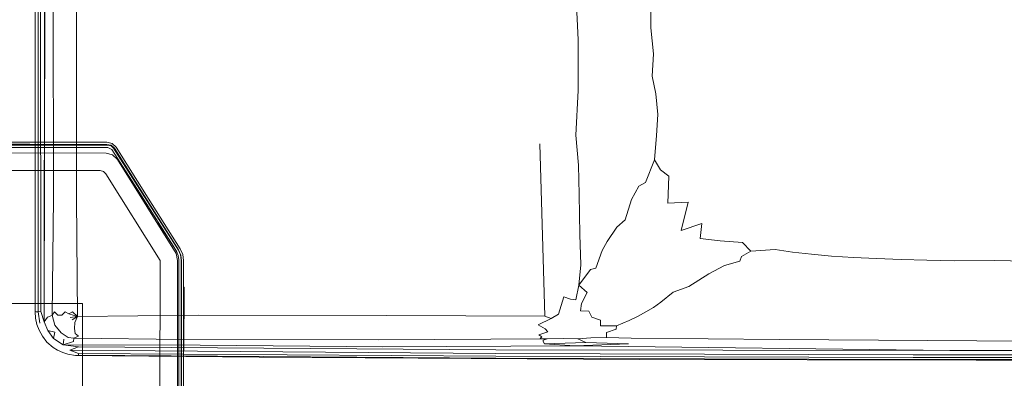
# Model space of a CAD drawing. Header units: millimetres. Extents: x -63554 to 200, y -19084 to 40052.
# Tile 112 of 120: x -50508 to -50059, y 35290 to 35454. Entities that reach past the tile are written whole.
import ezdxf

# ---------------------------------------------------------------- set-up
doc = ezdxf.new("R2010")
doc.units = ezdxf.units.MM
doc.header["$MEASUREMENT"] = 0
doc.layers.add('New_SA- santehnika', color=7, linetype='Continuous')
doc.layers.add('New_SA- santehnika_Pen_No__101', color=252, linetype='Continuous', lineweight=13)

# ---------------------------------------------------------------- blocks, each defined once
blk = doc.blocks.new('DURAVIT_234880-DuraSquare-sink(1)[276]_1', base_point=(-50100.3, 35768.56))
at = {"layer": 'New_SA- santehnika_Pen_No__101', "color": 252, "linetype": 'Continuous', "lineweight": 13}
for p, q in [((-50500.25, 35768.82), (-50500.54, 35320.69)), ((-50500.25, 35768.82), (-50500.54, 35320.69)), ((-50499.09, 35768.82), (-50499.1, 35320.69)), ((-50499.09, 35768.82), (-50499.1, 35320.69)), ((-50497.88, 35320.84), (-50498.38, 35768.82)), ((-50497.88, 35320.84), (-50498.38, 35768.82)), ((-50496.31, 35316.08), (-50496.25, 35768.82)), ((-50496.31, 35316.08), (-50496.25, 35768.82)), ((-50495.7, 35636.23), (-50496.31, 35316.08)), ((-50495.7, 35636.23), (-50496.31, 35316.08)), ((-50492.54, 35633.48), (-50492.19, 35372.48)), ((-50492.54, 35633.48), (-50492.19, 35372.48)), ((-50481.58, 35632.72), (-50481.67, 35372.48)), ((-50481.58, 35632.72), (-50481.67, 35372.48)), ((-50253.15, 35444.68), (-50254.16, 35465.96)), ((-50253.15, 35444.68), (-50254.16, 35465.96)), ((-50219.99, 35450.02), (-50220.04, 35457.41)), ((-50219.99, 35450.02), (-50220.04, 35457.41)), ((-50218.79, 35438.24), (-50219.99, 35450.02)), ((-50218.79, 35438.24), (-50219.99, 35450.02)), ((-50253.14, 35421.56), (-50253.15, 35444.68)), ((-50253.14, 35421.56), (-50253.15, 35444.68)), ((-50219.51, 35428.12), (-50218.79, 35438.24)), ((-50219.51, 35428.12), (-50218.79, 35438.24)), ((-50217.78, 35420.04), (-50219.51, 35428.12)), ((-50217.78, 35420.04), (-50219.51, 35428.12)), ((-50254.2, 35401.19), (-50253.14, 35421.56)), ((-50254.2, 35401.19), (-50253.14, 35421.56)), ((-50216.89, 35410.65), (-50217.78, 35420.04)), ((-50216.89, 35410.65), (-50217.78, 35420.04)), ((-50217.51, 35401.08), (-50216.89, 35410.65)), ((-50217.51, 35401.08), (-50216.89, 35410.65)), ((-50252.99, 35387.54), (-50254.2, 35401.19)), ((-50252.99, 35387.54), (-50254.2, 35401.19)), ((-50218.3, 35389.93), (-50217.51, 35401.08)), ((-50218.3, 35389.93), (-50217.51, 35401.08)), ((-50268.26, 35318.63), (-50270.55, 35397.17)), ((-50268.26, 35318.63), (-50270.55, 35397.17)), ((-50218.3, 35389.93), (-50222.46, 35379.54)), ((-50218.3, 35389.93), (-50222.46, 35379.54)), ((-50215.71, 35385.42), (-50218.3, 35389.93)), ((-50215.71, 35385.42), (-50218.3, 35389.93)), ((-50252.72, 35374.11), (-50252.99, 35387.54)), ((-50252.72, 35374.11), (-50252.99, 35387.54)), ((-50211.78, 35382.49), (-50215.71, 35385.42)), ((-50211.78, 35382.49), (-50215.71, 35385.42)), ((-50212.3, 35370.21), (-50211.78, 35382.49)), ((-50212.3, 35370.21), (-50211.78, 35382.49)), ((-50225.56, 35377.95), (-50228.8, 35371.9)), ((-50225.56, 35377.95), (-50228.8, 35371.9)), ((-50222.46, 35379.54), (-50225.56, 35377.95)), ((-50222.46, 35379.54), (-50225.56, 35377.95)), ((-50492.19, 35372.48), (-50492.71, 35319.12)), ((-50492.19, 35372.48), (-50492.71, 35319.12)), ((-50481.67, 35372.48), (-50481.14, 35318.48)), ((-50481.67, 35372.48), (-50481.14, 35318.48)), ((-50252.44, 35355.94), (-50252.72, 35374.11)), ((-50252.44, 35355.94), (-50252.72, 35374.11)), ((-50228.8, 35371.9), (-50231.8, 35362.64)), ((-50228.8, 35371.9), (-50231.8, 35362.64)), ((-50203.1, 35370.61), (-50212.3, 35370.21)), ((-50203.1, 35370.61), (-50212.3, 35370.21)), ((-50206.21, 35357.68), (-50203.1, 35370.61)), ((-50206.21, 35357.68), (-50203.1, 35370.61)), ((-50231.8, 35362.64), (-50235.52, 35359.29)), ((-50231.8, 35362.64), (-50235.52, 35359.29)), ((-50235.52, 35359.29), (-50239.92, 35352.68)), ((-50235.52, 35359.29), (-50239.92, 35352.68)), ((-50196.84, 35360.97), (-50206.21, 35357.68)), ((-50196.84, 35360.97), (-50206.21, 35357.68)), ((-50197.62, 35354.05), (-50196.84, 35360.97)), ((-50197.62, 35354.05), (-50196.84, 35360.97)), ((-50251.96, 35342), (-50252.44, 35355.94)), ((-50251.96, 35342), (-50252.44, 35355.94)), ((-50188.51, 35353.07), (-50197.62, 35354.05)), ((-50188.51, 35353.07), (-50197.62, 35354.05)), ((-50239.92, 35352.68), (-50242.27, 35348.61)), ((-50239.92, 35352.68), (-50242.27, 35348.61)), ((-50178.28, 35352.22), (-50188.51, 35353.07)), ((-50178.28, 35352.22), (-50188.51, 35353.07)), ((-50174.55, 35348.23), (-50178.28, 35352.22)), ((-50174.55, 35348.23), (-50178.28, 35352.22)), ((-50163.45, 35349.01), (-50174.55, 35348.23)), ((-50163.45, 35349.01), (-50174.55, 35348.23)), ((-50155.52, 35347.85), (-50163.45, 35349.01)), ((-50155.52, 35347.85), (-50163.45, 35349.01)), ((-50242.27, 35348.61), (-50245.16, 35340.61)), ((-50242.27, 35348.61), (-50245.16, 35340.61)), ((-50179.58, 35343.78), (-50178.7, 35345.79)), ((-50179.58, 35343.78), (-50178.7, 35345.79)), ((-50178.7, 35345.79), (-50174.55, 35348.23)), ((-50178.7, 35345.79), (-50174.55, 35348.23)), ((-50146.93, 35346.88), (-50155.52, 35347.85)), ((-50146.93, 35346.88), (-50155.52, 35347.85)), ((-50137.69, 35346.07), (-50146.93, 35346.88)), ((-50137.69, 35346.07), (-50146.93, 35346.88)), ((-50127.78, 35345.42), (-50137.69, 35346.07)), ((-50127.78, 35345.42), (-50137.69, 35346.07)), ((-50117.23, 35344.89), (-50127.78, 35345.42)), ((-50117.23, 35344.89), (-50127.78, 35345.42)), ((-50106.05, 35344.48), (-50117.23, 35344.89)), ((-50106.05, 35344.48), (-50117.23, 35344.89)), ((-50094.26, 35344.17), (-50106.05, 35344.48)), ((-50094.26, 35344.17), (-50106.05, 35344.48)), ((-50252.81, 35332.86), (-50251.96, 35342)), ((-50252.81, 35332.86), (-50251.96, 35342)), ((-50247.52, 35339.96), (-50252.81, 35332.86)), ((-50247.52, 35339.96), (-50252.81, 35332.86)), ((-50247.52, 35339.96), (-50245.16, 35340.61)), ((-50247.52, 35339.96), (-50245.16, 35340.61)), ((-50193.6, 35337.94), (-50186.52, 35341.81)), ((-50193.6, 35337.94), (-50186.52, 35341.81)), ((-50186.52, 35341.81), (-50179.58, 35343.78)), ((-50186.52, 35341.81), (-50179.58, 35343.78)), ((-50081.89, 35343.93), (-50094.26, 35344.17)), ((-50081.89, 35343.93), (-50094.26, 35344.17)), ((-50063.37, 35343.99), (-50081.89, 35343.93)), ((-50063.37, 35343.99), (-50081.89, 35343.93)), ((-50040.31, 35343.49), (-50063.37, 35343.99)), ((-50040.31, 35343.49), (-50063.37, 35343.99)), ((-50202.71, 35332.13), (-50193.6, 35337.94)), ((-50202.71, 35332.13), (-50193.6, 35337.94)), ((-50254.19, 35326.17), (-50252.81, 35332.86)), ((-50254.19, 35326.17), (-50252.81, 35332.86)), ((-50252.81, 35332.86), (-50249.12, 35329.45)), ((-50252.81, 35332.86), (-50249.12, 35329.45)), ((-50209.86, 35329.62), (-50202.71, 35332.13)), ((-50209.86, 35329.62), (-50202.71, 35332.13)), ((-50262.14, 35319.56), (-50259.73, 35327.43)), ((-50262.14, 35319.56), (-50259.73, 35327.43)), ((-50259.73, 35327.43), (-50256.61, 35326.46)), ((-50259.73, 35327.43), (-50256.61, 35326.46)), ((-50256.61, 35326.46), (-50254.19, 35326.17)), ((-50256.61, 35326.46), (-50254.19, 35326.17)), ((-50249.12, 35329.45), (-50251.59, 35324.41)), ((-50249.12, 35329.45), (-50251.59, 35324.41)), ((-50215.45, 35325.05), (-50209.86, 35329.62)), ((-50215.45, 35325.05), (-50209.86, 35329.62)), ((-50251.59, 35324.41), (-50252.15, 35321.1)), ((-50251.59, 35324.41), (-50252.15, 35321.1)), ((-50222.39, 35320.6), (-50218.76, 35322.69)), ((-50222.39, 35320.6), (-50218.76, 35322.69)), ((-50218.76, 35322.69), (-50215.45, 35325.05)), ((-50218.76, 35322.69), (-50215.45, 35325.05)), ((-50500.4, 35320.73), (-50500.54, 35320.69)), ((-50500.4, 35320.73), (-50500.54, 35320.69)), ((-50500.54, 35320.69), (-50500.33, 35317.81)), ((-50500.54, 35320.69), (-50500.33, 35317.81)), ((-50500, 35320.7), (-50500.4, 35320.73)), ((-50500, 35320.7), (-50500.4, 35320.73)), ((-50500.33, 35317.81), (-50499.67, 35314.84)), ((-50500.33, 35317.81), (-50499.67, 35314.84)), ((-50499.1, 35320.69), (-50500, 35320.7)), ((-50499.1, 35320.69), (-50500, 35320.7)), ((-50497.88, 35320.84), (-50499.1, 35320.69)), ((-50497.88, 35320.84), (-50499.1, 35320.69)), ((-50498.28, 35315.41), (-50499.1, 35320.69)), ((-50498.28, 35315.41), (-50499.1, 35320.69)), ((-50496.31, 35316.08), (-50497.88, 35320.84)), ((-50496.31, 35316.08), (-50497.88, 35320.84)), ((-50496.31, 35316.08), (-50494.88, 35318.19)), ((-50496.31, 35316.08), (-50494.88, 35318.19)), ((-50494.88, 35318.19), (-50493.71, 35318.63)), ((-50494.88, 35318.19), (-50493.71, 35318.63)), ((-50493.71, 35318.63), (-50492.71, 35319.12)), ((-50493.71, 35318.63), (-50492.71, 35319.12)), ((-50491.62, 35320.62), (-50492.71, 35319.12)), ((-50491.62, 35320.62), (-50492.71, 35319.12)), ((-50492.71, 35319.12), (-50491.54, 35314.55)), ((-50492.71, 35319.12), (-50491.54, 35314.55)), ((-50490.22, 35319.06), (-50491.62, 35320.62)), ((-50490.22, 35319.06), (-50491.62, 35320.62)), ((-50488.29, 35319.18), (-50490.22, 35319.06)), ((-50488.29, 35319.18), (-50490.22, 35319.06)), ((-50486.85, 35320.61), (-50488.29, 35319.18)), ((-50486.85, 35320.61), (-50488.29, 35319.18)), ((-50485.16, 35319.73), (-50486.85, 35320.61)), ((-50485.16, 35319.73), (-50486.85, 35320.61)), ((-50483.48, 35320.61), (-50485.16, 35319.73)), ((-50483.48, 35320.61), (-50485.16, 35319.73)), ((-50481.14, 35318.48), (-50485.16, 35319.73)), ((-50481.14, 35318.48), (-50485.16, 35319.73)), ((-50484.48, 35318.12), (-50481.14, 35318.48)), ((-50484.48, 35318.12), (-50481.14, 35318.48)), ((-50483.64, 35317.05), (-50481.14, 35318.48)), ((-50483.64, 35317.05), (-50481.14, 35318.48)), ((-50481.14, 35318.48), (-50483.48, 35320.61)), ((-50481.14, 35318.48), (-50483.48, 35320.61)), ((-50481.14, 35318.48), (-50482.39, 35315.76)), ((-50481.14, 35318.48), (-50482.39, 35315.76)), ((-50481.14, 35318.48), (-50426.25, 35319.17)), ((-50481.14, 35318.48), (-50426.25, 35319.17)), ((-50426.25, 35319.17), (-50340.24, 35318.95)), ((-50426.25, 35319.17), (-50340.24, 35318.95)), ((-50340.24, 35318.95), (-50268.26, 35318.63)), ((-50340.24, 35318.95), (-50268.26, 35318.63)), ((-50265.46, 35317.64), (-50271.31, 35314.76)), ((-50265.46, 35317.64), (-50271.31, 35314.76)), ((-50268.26, 35318.63), (-50265.46, 35317.64)), ((-50268.26, 35318.63), (-50265.46, 35317.64)), ((-50265.46, 35317.64), (-50262.14, 35319.56)), ((-50265.46, 35317.64), (-50262.14, 35319.56)), ((-50252.15, 35321.1), (-50248.22, 35321.02)), ((-50252.15, 35321.1), (-50248.22, 35321.02)), ((-50248.22, 35321.02), (-50246.94, 35318.23)), ((-50248.22, 35321.02), (-50246.94, 35318.23)), ((-50246.94, 35318.23), (-50242.92, 35316.88)), ((-50246.94, 35318.23), (-50242.92, 35316.88)), ((-50229.92, 35316.64), (-50225.86, 35318.6)), ((-50229.92, 35316.64), (-50225.86, 35318.6)), ((-50225.86, 35318.6), (-50222.39, 35320.6)), ((-50225.86, 35318.6), (-50222.39, 35320.6)), ((-50499.67, 35314.84), (-50498.69, 35312.27)), ((-50499.67, 35314.84), (-50498.69, 35312.27)), ((-50494.66, 35312.15), (-50496.31, 35316.08)), ((-50494.66, 35312.15), (-50496.31, 35316.08)), ((-50491.54, 35314.55), (-50488.69, 35311)), ((-50491.54, 35314.55), (-50488.69, 35311)), ((-50482.39, 35315.76), (-50482.59, 35312.98)), ((-50482.39, 35315.76), (-50482.59, 35312.98)), ((-50482.59, 35312.98), (-50482.22, 35310.82)), ((-50482.59, 35312.98), (-50482.22, 35310.82)), ((-50271.31, 35314.76), (-50268.13, 35312.85)), ((-50271.31, 35314.76), (-50268.13, 35312.85)), ((-50268.13, 35312.85), (-50267.02, 35311.58)), ((-50268.13, 35312.85), (-50267.02, 35311.58)), ((-50242.92, 35316.88), (-50242.92, 35314.25)), ((-50242.92, 35316.88), (-50242.92, 35314.25)), ((-50242.92, 35314.25), (-50235.67, 35314.23)), ((-50242.92, 35314.25), (-50235.67, 35314.23)), ((-50235.81, 35312.76), (-50235.67, 35314.23)), ((-50235.81, 35312.76), (-50235.67, 35314.23)), ((-50235.67, 35314.23), (-50229.92, 35316.64)), ((-50235.67, 35314.23), (-50229.92, 35316.64)), ((-50498.69, 35312.27), (-50497.19, 35309.59)), ((-50498.69, 35312.27), (-50497.19, 35309.59)), ((-50497.19, 35309.59), (-50495.1, 35306.89)), ((-50497.19, 35309.59), (-50495.1, 35306.89)), ((-50492.09, 35308.48), (-50494.66, 35312.15)), ((-50494.66, 35312.15), (-50491.5, 35311.33)), ((-50492.09, 35308.48), (-50494.66, 35312.15)), ((-50494.66, 35312.15), (-50491.5, 35311.33)), ((-50491.5, 35311.33), (-50492.09, 35308.48)), ((-50491.5, 35311.33), (-50492.09, 35308.48)), ((-50487.77, 35305.59), (-50492.09, 35308.48)), ((-50487.77, 35305.59), (-50492.09, 35308.48)), ((-50488.69, 35311), (-50485.44, 35309.02)), ((-50488.69, 35311), (-50485.44, 35309.02)), ((-50485.44, 35309.02), (-50482.82, 35308.58)), ((-50485.44, 35309.02), (-50482.82, 35308.58)), ((-50483.01, 35307.14), (-50482.82, 35308.58)), ((-50483.01, 35307.14), (-50482.82, 35308.58)), ((-50480.76, 35309.51), (-50482.82, 35308.58)), ((-50480.76, 35309.51), (-50482.82, 35308.58)), ((-50482.82, 35308.58), (-50432.97, 35308.08)), ((-50482.82, 35308.58), (-50432.97, 35308.08)), ((-50482.22, 35310.82), (-50480.76, 35309.51)), ((-50482.22, 35310.82), (-50480.76, 35309.51)), ((-50267.02, 35311.58), (-50271.06, 35310.18)), ((-50267.02, 35311.58), (-50271.06, 35310.18)), ((-50271.06, 35310.18), (-50269.75, 35309.18)), ((-50271.06, 35310.18), (-50269.75, 35309.18)), ((-50269.75, 35309.18), (-50270.49, 35308.52)), ((-50269.75, 35309.18), (-50270.49, 35308.52)), ((-50270.49, 35308.52), (-50267.2, 35308.28)), ((-50270.49, 35308.52), (-50267.2, 35308.28)), ((-50267.2, 35308.28), (-50259.88, 35308.5)), ((-50267.2, 35308.28), (-50259.88, 35308.5)), ((-50259.88, 35308.5), (-50253.33, 35308.36)), ((-50259.88, 35308.5), (-50253.33, 35308.36)), ((-50253.33, 35308.36), (-50247.33, 35308.86)), ((-50253.33, 35308.36), (-50247.33, 35308.86)), ((-50249.66, 35306.64), (-50253.33, 35308.36)), ((-50249.66, 35306.64), (-50253.33, 35308.36)), ((-50247.33, 35308.86), (-50240.2, 35308.91)), ((-50247.33, 35308.86), (-50240.2, 35308.91)), ((-50235.81, 35312.76), (-50240.29, 35311.27)), ((-50235.81, 35312.76), (-50240.29, 35311.27)), ((-50240.2, 35308.91), (-50240.29, 35311.27)), ((-50240.2, 35308.91), (-50240.29, 35311.27)), ((-50240.2, 35308.91), (-50228.98, 35308.58)), ((-50240.2, 35308.91), (-50228.98, 35308.58)), ((-50228.98, 35308.58), (-50194, 35308.32)), ((-50228.98, 35308.58), (-50194, 35308.32)), ((-50495.1, 35306.89), (-50492.22, 35304.45)), ((-50495.1, 35306.89), (-50492.22, 35304.45)), ((-50492.22, 35304.45), (-50490.29, 35303.21)), ((-50492.22, 35304.45), (-50490.29, 35303.21)), ((-50487.77, 35305.59), (-50487.41, 35308.13)), ((-50487.77, 35305.59), (-50487.41, 35308.13)), ((-50487.77, 35305.59), (-50483.01, 35307.14)), ((-50487.77, 35305.59), (-50483.01, 35307.14)), ((-50480.73, 35304.68), (-50487.77, 35305.59)), ((-50487.77, 35305.59), (-50425.35, 35305.4)), ((-50480.73, 35304.68), (-50487.77, 35305.59)), ((-50487.77, 35305.59), (-50425.35, 35305.4)), ((-50484.7, 35303.19), (-50480.73, 35304.68)), ((-50484.7, 35303.19), (-50480.73, 35304.68)), ((-50290.66, 35303.26), (-50480.73, 35304.68)), ((-50290.66, 35303.26), (-50480.73, 35304.68)), ((-50432.97, 35308.08), (-50344.11, 35307.86)), ((-50432.97, 35308.08), (-50344.11, 35307.86)), ((-50425.35, 35305.4), (-50342.15, 35304.63)), ((-50425.35, 35305.4), (-50342.15, 35304.63)), ((-50344.11, 35307.86), (-50267.2, 35308.28)), ((-50344.11, 35307.86), (-50267.2, 35308.28)), ((-50342.15, 35304.63), (-50254.64, 35305.18)), ((-50342.15, 35304.63), (-50254.64, 35305.18)), ((-50269.12, 35307.77), (-50267.2, 35308.28)), ((-50269.12, 35307.77), (-50267.2, 35308.28)), ((-50269.07, 35307.11), (-50269.12, 35307.77)), ((-50269.07, 35307.11), (-50269.12, 35307.77)), ((-50268.46, 35306.13), (-50269.07, 35307.11)), ((-50268.46, 35306.13), (-50269.07, 35307.11)), ((-50268.46, 35306.13), (-50249.66, 35306.64)), ((-50268.46, 35306.13), (-50249.66, 35306.64)), ((-50254.64, 35305.18), (-50268.46, 35306.13)), ((-50254.64, 35305.18), (-50268.46, 35306.13)), ((-50230.23, 35306.1), (-50254.64, 35305.18)), ((-50230.23, 35306.1), (-50254.64, 35305.18)), ((-50254.64, 35305.18), (-50083.83, 35302.97)), ((-50254.64, 35305.18), (-50083.83, 35302.97)), ((-50249.66, 35306.64), (-50230.23, 35306.1)), ((-50249.66, 35306.64), (-50230.23, 35306.1)), ((-50194, 35308.32), (-50161.65, 35308.06)), ((-50194, 35308.32), (-50161.65, 35308.06)), ((-50161.65, 35308.06), (-50116.36, 35307.66)), ((-50161.65, 35308.06), (-50116.36, 35307.66)), ((-50116.36, 35307.66), (-50043.62, 35307.26)), ((-50116.36, 35307.66), (-50043.62, 35307.26)), ((-50490.29, 35303.21), (-50487.92, 35302.1)), ((-50490.29, 35303.21), (-50487.92, 35302.1)), ((-50487.92, 35302.1), (-50485.56, 35301.32)), ((-50487.92, 35302.1), (-50485.56, 35301.32)), ((-50485.56, 35301.32), (-50482.09, 35300.7)), ((-50485.56, 35301.32), (-50482.09, 35300.7)), ((-50290.67, 35301.72), (-50484.7, 35303.19)), ((-50480.74, 35301.69), (-50484.7, 35303.19)), ((-50290.67, 35301.72), (-50484.7, 35303.19)), ((-50480.74, 35301.69), (-50484.7, 35303.19)), ((-50482.09, 35300.7), (-50480.69, 35300.85)), ((-50482.09, 35300.7), (-50480.69, 35300.85)), ((-50482.09, 35300.7), (-50398.39, 35299.96)), ((-50482.09, 35300.7), (-50398.39, 35299.96)), ((-50480.74, 35301.69), (-50290.68, 35300.41)), ((-50480.69, 35300.85), (-50480.74, 35301.69)), ((-50480.74, 35301.69), (-50290.68, 35300.41)), ((-50480.69, 35300.85), (-50480.74, 35301.69)), ((-50480.69, 35300.85), (-50290.68, 35299.55)), ((-50480.69, 35300.85), (-50290.68, 35299.55)), ((-50398.39, 35299.96), (-50301.88, 35299.32)), ((-50398.39, 35299.96), (-50301.88, 35299.32)), ((-50290.68, 35300.41), (-50100.62, 35299.78)), ((-50290.68, 35300.41), (-50100.62, 35299.78)), ((-50100.62, 35298.91), (-50290.68, 35299.55)), ((-50100.62, 35298.91), (-50290.68, 35299.55)), ((-50100.62, 35301.08), (-50290.67, 35301.72)), ((-50100.62, 35301.08), (-50290.67, 35301.72)), ((-50083.83, 35302.97), (-50290.66, 35303.26)), ((-50083.83, 35302.97), (-50290.66, 35303.26)), ((-49910.57, 35301.23), (-50100.62, 35301.08)), ((-49910.57, 35301.23), (-50100.62, 35301.08)), ((-50100.62, 35299.78), (-49910.57, 35299.93)), ((-50100.62, 35299.78), (-49910.57, 35299.93)), ((-49892.51, 35303.16), (-50083.83, 35302.97)), ((-49892.51, 35303.16), (-50083.83, 35302.97)), ((-50301.88, 35299.32), (-50225.21, 35298.95)), ((-50301.88, 35299.32), (-50225.21, 35298.95)), ((-50225.21, 35298.95), (-50148.86, 35298.71)), ((-50225.21, 35298.95), (-50148.86, 35298.71)), ((-50148.86, 35298.71), (-50071.89, 35298.6)), ((-50148.86, 35298.71), (-50071.89, 35298.6)), ((-49910.57, 35299.06), (-50100.62, 35298.91)), ((-49910.57, 35299.06), (-50100.62, 35298.91)), ((-50071.89, 35298.6), (-49986.51, 35298.62)), ((-50071.89, 35298.6), (-49986.51, 35298.62))]:
    blk.add_line(p, q, dxfattribs=at)
blk = doc.blocks.new('katrin_bin_25_litre_steel[279]_1', base_point=(-50522.68, 35220.15))
at = {"layer": 'New_SA- santehnika_Pen_No__101', "color": 252, "linetype": 'Continuous', "lineweight": 13}
for p, q in [((-50608.88, 35362.69), (-50608.85, 35398.09)), ((-50608.88, 35362.69), (-50608.85, 35398.09)), ((-50608.85, 35398.09), (-50573.6, 35398.07)), ((-50608.85, 35398.09), (-50573.6, 35398.07)), ((-50573.6, 35398.07), (-50538.35, 35398.05)), ((-50573.6, 35398.07), (-50538.35, 35398.05)), ((-50538.35, 35398.05), (-50503.1, 35398.02)), ((-50538.35, 35398.05), (-50503.1, 35398.02)), ((-50607.95, 35397.08), (-50607.98, 35362.05)), ((-50607.95, 35397.08), (-50607.98, 35362.05)), ((-50573, 35397.05), (-50607.95, 35397.08)), ((-50573, 35397.05), (-50607.95, 35397.08)), ((-50607.74, 35396.71), (-50607.85, 35224.47)), ((-50607.74, 35396.71), (-50607.85, 35224.47)), ((-50467.31, 35396.62), (-50607.74, 35396.71)), ((-50467.31, 35396.62), (-50607.74, 35396.71)), ((-50606.7, 35224.47), (-50606.59, 35395.6)), ((-50606.7, 35224.47), (-50606.59, 35395.6)), ((-50606.59, 35395.6), (-50467.31, 35395.47)), ((-50606.59, 35395.6), (-50467.31, 35395.47)), ((-50597.13, 35392.01), (-50593.55, 35395.59)), ((-50597.13, 35392.01), (-50593.55, 35395.59)), ((-50537.95, 35397.03), (-50573, 35397.05)), ((-50537.95, 35397.03), (-50573, 35397.05)), ((-50502.9, 35397.01), (-50537.95, 35397.03)), ((-50502.9, 35397.01), (-50537.95, 35397.03)), ((-50503.1, 35398.02), (-50467.85, 35398)), ((-50503.1, 35398.02), (-50467.85, 35398)), ((-50467.85, 35396.98), (-50502.9, 35397.01)), ((-50467.85, 35396.98), (-50502.9, 35397.01)), ((-50465.45, 35397.38), (-50467.85, 35398)), ((-50465.45, 35397.38), (-50467.85, 35398)), ((-50467.85, 35396.98), (-50465.89, 35396.58)), ((-50467.85, 35396.98), (-50465.89, 35396.58)), ((-50465.85, 35396.25), (-50467.31, 35396.62)), ((-50465.85, 35396.25), (-50467.31, 35396.62)), ((-50467.31, 35395.47), (-50465.5, 35394.68)), ((-50467.31, 35395.47), (-50465.5, 35394.68)), ((-50465.89, 35396.58), (-50464.36, 35395.23)), ((-50465.89, 35396.58), (-50464.36, 35395.23)), ((-50464.75, 35395.22), (-50465.85, 35396.25)), ((-50464.75, 35395.22), (-50465.85, 35396.25)), ((-50465.5, 35394.68), (-50452.86, 35374.72)), ((-50465.5, 35394.68), (-50452.86, 35374.72)), ((-50463.64, 35395.68), (-50465.45, 35397.38)), ((-50463.64, 35395.68), (-50465.45, 35397.38)), ((-50435.24, 35348.7), (-50464.75, 35395.22)), ((-50435.24, 35348.7), (-50464.75, 35395.22)), ((-50449.76, 35372.04), (-50464.36, 35395.23)), ((-50449.76, 35372.04), (-50464.36, 35395.23)), ((-50463.64, 35395.68), (-50449.03, 35372.5)), ((-50463.64, 35395.68), (-50449.03, 35372.5)), ((-50603.31, 35387.87), (-50598.43, 35391.71)), ((-50603.31, 35387.87), (-50598.43, 35391.71)), ((-50598.43, 35391.71), (-50592.4, 35393.08)), ((-50598.43, 35391.71), (-50592.4, 35393.08)), ((-50592.4, 35393.08), (-50468.17, 35393)), ((-50592.4, 35393.08), (-50468.17, 35393)), ((-50468.17, 35393), (-50465.24, 35392.24)), ((-50468.17, 35393), (-50465.24, 35392.24)), ((-50465.24, 35392.24), (-50463.04, 35390.14)), ((-50465.24, 35392.24), (-50463.04, 35390.14)), ((-50463.04, 35390.14), (-50436.29, 35347.27)), ((-50463.04, 35390.14), (-50436.29, 35347.27)), ((-50606.08, 35382.29), (-50603.31, 35387.87)), ((-50606.08, 35382.29), (-50603.31, 35387.87)), ((-50592.4, 35385.08), (-50595.04, 35384.48)), ((-50592.4, 35385.08), (-50595.04, 35384.48)), ((-50470.86, 35385), (-50592.4, 35385.08)), ((-50470.86, 35385), (-50592.4, 35385.08)), ((-50469.41, 35384.62), (-50470.86, 35385)), ((-50469.41, 35384.62), (-50470.86, 35385)), ((-50468.32, 35383.58), (-50469.41, 35384.62)), ((-50468.32, 35383.58), (-50469.41, 35384.62)), ((-50606.6, 35382.56), (-50605.31, 35383.84)), ((-50606.6, 35382.56), (-50605.31, 35383.84)), ((-50606.29, 35058.89), (-50606.08, 35382.29)), ((-50606.29, 35058.89), (-50606.08, 35382.29)), ((-50598.39, 35380.36), (-50598.6, 35060.81)), ((-50598.39, 35380.36), (-50598.6, 35060.81)), ((-50597.17, 35382.8), (-50598.39, 35380.36)), ((-50597.17, 35382.8), (-50598.39, 35380.36)), ((-50595.04, 35384.48), (-50597.17, 35382.8)), ((-50595.04, 35384.48), (-50597.17, 35382.8)), ((-50443.6, 35343.98), (-50468.32, 35383.58)), ((-50443.6, 35343.98), (-50468.32, 35383.58)), ((-50452.86, 35374.72), (-50436.85, 35349.49)), ((-50452.86, 35374.72), (-50436.85, 35349.49)), ((-50435.15, 35348.86), (-50449.76, 35372.04)), ((-50435.15, 35348.86), (-50449.76, 35372.04)), ((-50449.03, 35372.5), (-50434.43, 35349.31)), ((-50449.03, 35372.5), (-50434.43, 35349.31)), ((-50608.9, 35327.29), (-50608.88, 35362.69)), ((-50608.9, 35327.29), (-50608.88, 35362.69)), ((-50607.98, 35362.05), (-50608, 35326.81)), ((-50607.98, 35362.05), (-50608, 35326.81)), ((-50444.22, 35361.1), (-50436.12, 35348.25)), ((-50444.22, 35361.1), (-50436.12, 35348.25)), ((-50436.85, 35349.49), (-50436.02, 35348.21)), ((-50436.85, 35349.49), (-50436.02, 35348.21)), ((-50434.32, 35346.64), (-50435.24, 35348.7)), ((-50434.32, 35346.64), (-50435.24, 35348.7)), ((-50435.15, 35348.86), (-50434.11, 35346.52)), ((-50435.15, 35348.86), (-50434.11, 35346.52)), ((-50433.28, 35346.75), (-50434.43, 35349.31)), ((-50433.28, 35346.75), (-50434.43, 35349.31)), ((-50436.29, 35347.27), (-50436.18, 35347.09)), ((-50436.29, 35347.27), (-50435.67, 35343.98)), ((-50436.29, 35347.27), (-50436.18, 35347.09)), ((-50436.29, 35347.27), (-50435.67, 35343.98)), ((-50436.12, 35348.25), (-50435.73, 35347.49)), ((-50436.12, 35348.25), (-50435.73, 35347.49)), ((-50436.02, 35348.21), (-50435.27, 35346.34)), ((-50436.02, 35348.21), (-50435.27, 35346.34)), ((-50435.28, 35346.36), (-50435.27, 35346.31)), ((-50435.28, 35346.36), (-50435.27, 35346.31)), ((-50435.27, 35346.34), (-50434.98, 35344.41)), ((-50435.27, 35346.34), (-50434.98, 35344.41)), ((-50434.98, 35344.41), (-50434.97, 35096.54)), ((-50434.98, 35344.41), (-50434.97, 35096.54)), ((-50434, 35344.41), (-50434.32, 35346.64)), ((-50434, 35344.41), (-50434.32, 35346.64)), ((-50434.16, 35096.54), (-50434, 35344.41)), ((-50434.16, 35096.54), (-50434, 35344.41)), ((-50434.11, 35346.52), (-50433.79, 35343.98)), ((-50434.11, 35346.52), (-50433.79, 35343.98)), ((-50432.89, 35343.98), (-50433.28, 35346.75)), ((-50432.89, 35343.98), (-50433.28, 35346.75)), ((-50443.76, 35096.98), (-50443.6, 35343.98)), ((-50443.76, 35096.98), (-50443.6, 35343.98)), ((-50435.67, 35343.98), (-50435.83, 35096.98)), ((-50435.67, 35343.98), (-50435.83, 35096.98)), ((-50433.81, 35313.1), (-50433.79, 35343.98)), ((-50433.81, 35313.1), (-50433.79, 35343.98)), ((-50432.89, 35343.98), (-50432.91, 35313.1)), ((-50432.89, 35343.98), (-50432.91, 35313.1)), ((-50433.93, 35302.86), (-50433.91, 35331.94)), ((-50433.93, 35302.86), (-50433.91, 35331.94)), ((-50433.91, 35331.94), (-50433.8, 35331.94)), ((-50433.91, 35331.94), (-50433.8, 35331.94)), ((-50432.9, 35331.94), (-50432.66, 35331.94)), ((-50432.9, 35331.94), (-50432.66, 35331.94)), ((-50432.66, 35331.94), (-50432.68, 35302.86)), ((-50432.66, 35331.94), (-50432.68, 35302.86)), ((-50608.92, 35291.89), (-50608.9, 35327.29)), ((-50608.92, 35291.89), (-50608.9, 35327.29)), ((-50608, 35326.81), (-50608.02, 35291.57)), ((-50608, 35326.81), (-50608.02, 35291.57)), ((-50433.83, 35282.23), (-50433.81, 35313.1)), ((-50433.83, 35282.23), (-50433.81, 35313.1)), ((-50432.91, 35313.1), (-50432.93, 35282.23)), ((-50432.91, 35313.1), (-50432.93, 35282.23)), ((-50433.82, 35302.86), (-50433.93, 35302.86)), ((-50433.82, 35302.86), (-50433.93, 35302.86)), ((-50432.68, 35302.86), (-50432.91, 35302.86)), ((-50432.68, 35302.86), (-50432.91, 35302.86)), ((-50608.95, 35256.49), (-50608.92, 35291.89)), ((-50608.95, 35256.49), (-50608.92, 35291.89)), ((-50608.02, 35291.57), (-50608.05, 35256.33)), ((-50608.02, 35291.57), (-50608.05, 35256.33)), ((-50433.85, 35251.35), (-50433.83, 35282.23)), ((-50433.85, 35251.35), (-50433.83, 35282.23)), ((-50432.93, 35282.23), (-50432.95, 35251.35)), ((-50432.93, 35282.23), (-50432.95, 35251.35)), ((-50608.97, 35220.59), (-50608.95, 35256.49)), ((-50608.97, 35220.59), (-50608.95, 35256.49)), ((-50608.05, 35256.33), (-50608.07, 35221.36)), ((-50608.05, 35256.33), (-50608.07, 35221.36)), ((-50433.87, 35220.48), (-50433.85, 35251.35)), ((-50433.87, 35220.48), (-50433.85, 35251.35)), ((-50432.95, 35251.35), (-50432.97, 35220.48)), ((-50432.95, 35251.35), (-50432.97, 35220.48)), ((-50607.85, 35224.47), (-50606.7, 35224.47)), ((-50607.85, 35224.47), (-50606.7, 35224.47)), ((-50606.97, 35219.17), (-50606.97, 35224.47)), ((-50606.97, 35219.17), (-50606.97, 35224.47)), ((-50608.99, 35185.09), (-50608.97, 35220.59)), ((-50608.99, 35185.09), (-50608.97, 35220.59)), ((-50608.17, 35219.68), (-50608.19, 35184.61)), ((-50608.17, 35219.68), (-50608.19, 35184.61)), ((-50608.07, 35221.36), (-50608.17, 35219.68)), ((-50608.07, 35221.36), (-50608.17, 35219.68)), ((-50606.97, 35216.96), (-50606.97, 35219.17)), ((-50606.97, 35216.96), (-50606.97, 35219.17)), ((-50433.89, 35189.6), (-50433.87, 35220.48)), ((-50433.89, 35189.6), (-50433.87, 35220.48)), ((-50432.97, 35220.48), (-50432.99, 35189.6)), ((-50432.97, 35220.48), (-50432.99, 35189.6)), ((-50607.86, 35216.96), (-50607.97, 35044.47)), ((-50607.86, 35216.96), (-50607.97, 35044.47)), ((-50606.7, 35216.96), (-50607.86, 35216.96)), ((-50606.7, 35216.96), (-50607.86, 35216.96)), ((-50606.82, 35045.49), (-50606.7, 35216.96)), ((-50606.82, 35045.49), (-50606.7, 35216.96)), ((-50434.98, 35208.46), (-50435.05, 35096.98)), ((-50434.98, 35208.46), (-50435.05, 35096.98)), ((-50433.92, 35158.73), (-50433.89, 35189.6)), ((-50433.92, 35158.73), (-50433.89, 35189.6)), ((-50432.99, 35189.6), (-50433.01, 35158.73)), ((-50432.99, 35189.6), (-50433.01, 35158.73)), ((-50609.02, 35149.59), (-50608.99, 35185.09)), ((-50609.02, 35149.59), (-50608.99, 35185.09)), ((-50608.19, 35184.61), (-50608.22, 35149.43)), ((-50608.19, 35184.61), (-50608.22, 35149.43)), ((-50433.94, 35127.85), (-50433.92, 35158.73)), ((-50433.94, 35127.85), (-50433.92, 35158.73)), ((-50433.01, 35158.73), (-50433.03, 35127.85)), ((-50433.01, 35158.73), (-50433.03, 35127.85)), ((-50609.04, 35114.09), (-50609.02, 35149.59)), ((-50609.04, 35114.09), (-50609.02, 35149.59)), ((-50608.22, 35149.43), (-50608.24, 35114.25)), ((-50608.22, 35149.43), (-50608.24, 35114.25)), ((-50433.96, 35096.98), (-50433.94, 35127.85)), ((-50433.96, 35096.98), (-50433.94, 35127.85)), ((-50433.03, 35127.85), (-50433.05, 35096.98)), ((-50433.03, 35127.85), (-50433.05, 35096.98)), ((-50609.06, 35078.59), (-50609.04, 35114.09)), ((-50609.06, 35078.59), (-50609.04, 35114.09)), ((-50608.24, 35114.25), (-50608.26, 35079.07)), ((-50608.24, 35114.25), (-50608.26, 35079.07)), ((-50468.53, 35057.42), (-50443.76, 35096.98)), ((-50468.53, 35057.42), (-50443.76, 35096.98)), ((-50437.06, 35092.71), (-50436.15, 35094.76)), ((-50437.06, 35092.71), (-50436.15, 35094.76)), ((-50436.26, 35092.81), (-50434.97, 35096.54)), ((-50436.26, 35092.81), (-50434.97, 35096.54)), ((-50436.15, 35094.76), (-50435.83, 35096.98)), ((-50436.15, 35094.76), (-50435.83, 35096.98)), ((-50435.41, 35092.26), (-50434.48, 35094.31)), ((-50435.41, 35092.26), (-50434.48, 35094.31)), ((-50434.35, 35094.47), (-50435.3, 35092.13)), ((-50434.35, 35094.47), (-50435.3, 35092.13)), ((-50435.05, 35096.98), (-50435.14, 35096.06)), ((-50435.05, 35096.98), (-50435.14, 35096.06)), ((-50434.6, 35091.64), (-50433.45, 35094.2)), ((-50434.6, 35091.64), (-50433.45, 35094.2)), ((-50434.48, 35094.31), (-50434.16, 35096.54)), ((-50434.48, 35094.31), (-50434.16, 35096.54)), ((-50433.96, 35096.98), (-50434.35, 35094.47)), ((-50433.96, 35096.98), (-50434.35, 35094.47)), ((-50433.45, 35094.2), (-50433.05, 35096.98)), ((-50433.45, 35094.2), (-50433.05, 35096.98)), ((-50464.98, 35045.77), (-50435.41, 35092.26)), ((-50464.98, 35045.77), (-50435.41, 35092.26)), ((-50437.06, 35092.71), (-50463.26, 35050.85)), ((-50437.06, 35092.71), (-50463.26, 35050.85)), ((-50456.18, 35061.49), (-50436.26, 35092.81)), ((-50456.18, 35061.49), (-50436.26, 35092.81)), ((-50449.93, 35068.97), (-50435.3, 35092.13)), ((-50449.93, 35068.97), (-50435.3, 35092.13)), ((-50434.6, 35091.64), (-50449.23, 35068.48)), ((-50434.6, 35091.64), (-50449.23, 35068.48)), ((-50436.26, 35092.81), (-50436.26, 35092.81)), ((-50436.26, 35092.81), (-50436.26, 35092.81)), ((-50609.09, 35043.09), (-50609.06, 35078.59)), ((-50609.09, 35043.09), (-50609.06, 35078.59)), ((-50608.26, 35079.07), (-50608.28, 35043.99)), ((-50608.26, 35079.07), (-50608.28, 35043.99)), ((-50464.64, 35045.8), (-50449.93, 35068.97)), ((-50464.64, 35045.8), (-50449.93, 35068.97)), ((-50449.23, 35068.48), (-50463.87, 35045.31)), ((-50449.23, 35068.48), (-50463.87, 35045.31)), ((-50605.52, 35057.34), (-50606.81, 35058.62)), ((-50605.52, 35057.34), (-50606.81, 35058.62)), ((-50603.53, 35053.31), (-50606.29, 35058.89)), ((-50603.53, 35053.31), (-50606.29, 35058.89)), ((-50598.6, 35060.81), (-50597.39, 35058.37)), ((-50598.6, 35060.81), (-50597.39, 35058.37)), ((-50597.39, 35058.37), (-50595.26, 35056.68)), ((-50597.39, 35058.37), (-50595.26, 35056.68)), ((-50469.62, 35056.38), (-50468.53, 35057.42)), ((-50469.62, 35056.38), (-50468.53, 35057.42)), ((-50456.18, 35061.49), (-50466.23, 35045.99)), ((-50456.18, 35061.49), (-50466.23, 35045.99)), ((-50598.66, 35049.46), (-50603.53, 35053.31)), ((-50598.66, 35049.46), (-50603.53, 35053.31)), ((-50595.26, 35056.68), (-50592.62, 35056.08)), ((-50595.26, 35056.68), (-50592.62, 35056.08)), ((-50592.62, 35056.08), (-50471.08, 35056)), ((-50592.62, 35056.08), (-50471.08, 35056)), ((-50471.08, 35056), (-50469.62, 35056.38)), ((-50471.08, 35056), (-50469.62, 35056.38)), ((-50592.62, 35048.08), (-50598.66, 35049.46)), ((-50592.62, 35048.08), (-50598.66, 35049.46)), ((-50593.68, 35045.48), (-50597.36, 35049.16)), ((-50593.68, 35045.48), (-50597.36, 35049.16)), ((-50465.47, 35048.76), (-50468.4, 35048)), ((-50465.47, 35048.76), (-50468.4, 35048)), ((-50463.26, 35050.85), (-50465.47, 35048.76)), ((-50463.26, 35050.85), (-50465.47, 35048.76)), ((-50608.28, 35043.99), (-50573.23, 35043.97)), ((-50608.28, 35043.99), (-50573.23, 35043.97)), ((-50607.97, 35044.47), (-50467.54, 35044.38)), ((-50607.97, 35044.47), (-50467.54, 35044.38)), ((-50467.54, 35045.4), (-50606.82, 35045.49)), ((-50467.54, 35045.4), (-50606.82, 35045.49)), ((-50468.4, 35048), (-50592.62, 35048.08)), ((-50468.4, 35048), (-50592.62, 35048.08)), ((-50573.23, 35043.97), (-50538.18, 35043.95)), ((-50573.23, 35043.97), (-50538.18, 35043.95)), ((-50538.18, 35043.95), (-50503.13, 35043.92)), ((-50538.18, 35043.95), (-50503.13, 35043.92)), ((-50503.13, 35043.92), (-50468.08, 35043.9)), ((-50503.13, 35043.92), (-50468.08, 35043.9)), ((-50466.13, 35044.44), (-50468.08, 35043.9)), ((-50466.13, 35044.44), (-50468.08, 35043.9)), ((-50467.54, 35045.4), (-50466.23, 35045.99)), ((-50467.54, 35045.4), (-50466.23, 35045.99)), ((-50467.54, 35044.38), (-50466.08, 35044.75)), ((-50467.54, 35044.38), (-50466.08, 35044.75)), ((-50464.64, 35045.8), (-50466.13, 35044.44)), ((-50464.64, 35045.8), (-50466.13, 35044.44)), ((-50466.08, 35044.75), (-50464.98, 35045.77)), ((-50466.08, 35044.75), (-50464.98, 35045.77)), ((-50465.68, 35043.61), (-50463.87, 35045.31)), ((-50465.68, 35043.61), (-50463.87, 35045.31)), ((-50573.84, 35043.07), (-50609.09, 35043.09)), ((-50573.84, 35043.07), (-50609.09, 35043.09)), ((-50538.59, 35043.05), (-50573.84, 35043.07)), ((-50538.59, 35043.05), (-50573.84, 35043.07)), ((-50503.34, 35043.02), (-50538.59, 35043.05)), ((-50503.34, 35043.02), (-50538.59, 35043.05)), ((-50468.09, 35043), (-50503.34, 35043.02)), ((-50468.09, 35043), (-50503.34, 35043.02)), ((-50468.09, 35043), (-50465.68, 35043.61)), ((-50468.09, 35043), (-50465.68, 35043.61))]:
    blk.add_line(p, q, dxfattribs=at)
blk = doc.blocks.new('Steel paper towel C_Z folds dispenser DT2106(1)[305]_1', base_point=(-50608.97, 35186.98))
at = {"layer": 'New_SA- santehnika_Pen_No__101', "color": 252, "linetype": 'Continuous', "lineweight": 13, "flags": 128}
blk.add_lwpolyline([(-50608.88, 35324.48), (-50478.88, 35324.4), (-50479.06, 35049.4), (-50609.06, 35049.48)], close=True, dxfattribs=at)

msp = doc.modelspace()

# ---------------------------------------------------------------- block references
at = {"layer": 'New_SA- santehnika', "color": 252, "linetype": 'Continuous', "lineweight": 13}
for name, p in [('DURAVIT_234880-DuraSquare-sink(1)[276]_1', (-50100.3, 35768.56)), ('katrin_bin_25_litre_steel[279]_1', (-50522.68, 35220.15)), ('Steel paper towel C_Z folds dispenser DT2106(1)[305]_1', (-50608.97, 35186.98))]:
    msp.add_blockref(name, p, dxfattribs=at)

doc.saveas('drawing.dxf')
